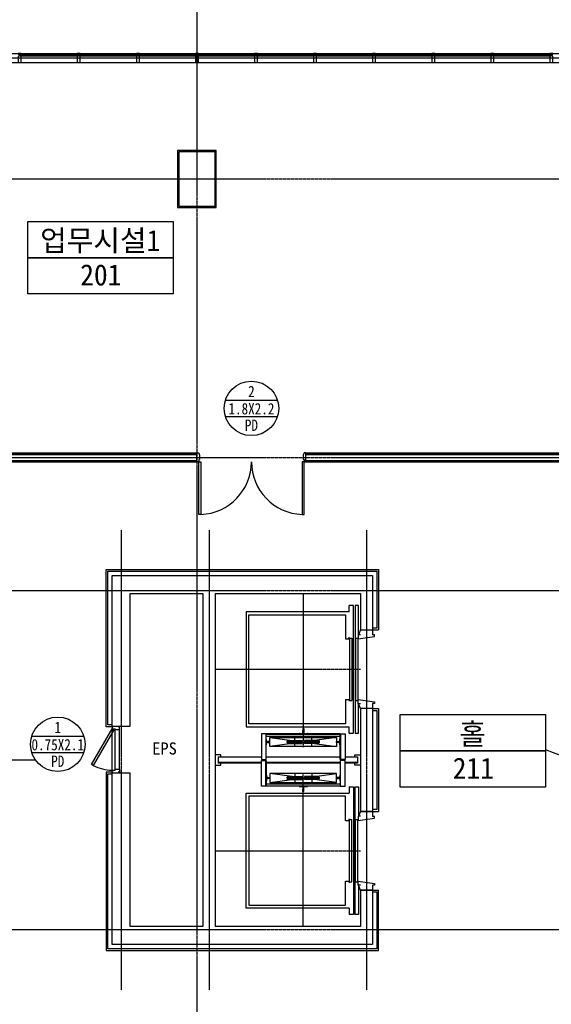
# Model space of a CAD drawing. Header units: millimetres. Extents: x 3445018 to 4174071, y -6064565 to -5122887.
# Tile 116 of 192: x 3951609 to 3960384, y -5540182 to -5523914. Entities that reach past the tile are written whole.
import ezdxf
from ezdxf.enums import TextEntityAlignment as Align

# ---------------------------------------------------------------- set-up
doc = ezdxf.new("R2010")
doc.units = ezdxf.units.MM
doc.header["$MEASUREMENT"] = 0
doc.linetypes.add('CEN', pattern=[66, 60, -2, 2, -2])
for name, color, linetype in [('AA-XXXX-창호부호', 7, 'CONTINUOUS'), ('CEN', 13, 'CEN'), ('DO', 7, 'CONTINUOUS'), ('door', 4, 'CONTINUOUS'), ('ELEV CAR', 8, 'CONTINUOUS'), ('FIN', 6, 'CONTINUOUS'), ('RBO', 1, 'CONTINUOUS'), ('SY', 1, 'CONTINUOUS'), ('TE1', 3, 'CONTINUOUS'), ('TE2', 2, 'CONTINUOUS'), ('WA1', 2, 'CONTINUOUS'), ('WA3', 7, 'CONTINUOUS'), ('WIN1', 4, 'CONTINUOUS'), ('WIN2', 9, 'CONTINUOUS')]:
    doc.layers.add(name, color=color, linetype=linetype)
doc.styles.add('SDP-S', font='txt')
doc.styles.add('돋움체', font='txt')

# ---------------------------------------------------------------- blocks, each defined once
blk = doc.blocks.new('A$C64A614D3')
at = {"layer": 'ELEV CAR', "linetype": 'CEN'}
for p, q in [((1250, 0), (1250, -2400)), ((4250, 0), (4250, -2400)), ((0, -1455), (2540, -1455)), ((5500, -1455), (2960, -1455))]:
    blk.add_line(p, q, dxfattribs=at)
at = {"layer": 'ELEV CAR'}
for p, q in [((2700, -765), (2700, -49)), ((2800, -49), (2700, -49)), ((2706, -765), (2706, -49)), ((2794, -765), (2794, -49)), ((2800, -49), (2800, -765)), ((300, -2215), (300, -515)), ((300, -515), (2200, -515)), ((350, -555), (350, -2155)), ((2150, -555), (350, -555)), ((2150, -2155), (2150, -555)), ((2200, -515), (2200, -2215)), ((3300, -515), (3300, -2215)), ((5200, -515), (3300, -515)), ((3350, -2155), (3350, -555)), ((3350, -555), (5150, -555)), ((5150, -555), (5150, -2155)), ((5200, -2215), (5200, -515)), ((2318, -837), (2740, -837)), ((2324, -837), (2324, -2067)), ((2378, -904), (2528, -2005)), ((2378, -2005), (2528, -905)), ((2700, -2067), (2700, -843)), ((2706, -2067), (2706, -843)), ((3182, -837), (2760, -837)), ((2794, -2067), (2794, -843)), ((2800, -843), (2800, -2067)), ((3122, -904), (2972, -2005)), ((3122, -2005), (2972, -905)), ((3176, -837), (3176, -2067)), ((2428, -1192), (2428, -1436)), ((2428, -1192), (2432, -1192)), ((2428, -1192), (2432, -1192)), ((2428, -1192), (2432, -1192)), ((2428, -1192), (2432, -1192)), ((2432, -1192), (2432, -1436)), ((2432, -1192), (2432, -1195)), ((2432, -1192), (2432, -1195)), ((2438, -1194), (2441, -1194)), ((2438, -1194), (2441, -1194)), ((2438, -1194), (2438, -1434)), ((2438, -1194), (2444, -1194)), ((2438, -1194), (2444, -1194)), ((2444, -1194), (2444, -1434)), ((2450, -1194), (2450, -1434)), ((2456, -1194), (2450, -1194)), ((2456, -1194), (2450, -1194)), ((2453, -1449), (2453, -1179)), ((2456, -1194), (2453, -1194)), ((2456, -1194), (2453, -1194)), ((2456, -1194), (2456, -1434)), ((2468, -1194), (2462, -1194)), ((2462, -1194), (2462, -1434)), ((2462, -1194), (2462, -1434)), ((2468, -1194), (2465, -1194)), ((2468, -1194), (2468, -1434)), ((2475, -1192), (2474, -1195)), ((2475, -1192), (2474, -1195)), ((2478, -1192), (2475, -1192)), ((2478, -1192), (2475, -1192)), ((2475, -1192), (2475, -1436)), ((2478, -1192), (2475, -1192)), ((2478, -1192), (2475, -1192)), ((2478, -1192), (2478, -1436)), ((3022, -1192), (3025, -1192)), ((3022, -1192), (3025, -1192)), ((3022, -1192), (3022, -1436)), ((3022, -1192), (3025, -1192)), ((3022, -1192), (3025, -1192)), ((3025, -1192), (3026, -1195)), ((3025, -1192), (3025, -1436)), ((3025, -1192), (3026, -1195)), ((3032, -1194), (3032, -1434)), ((3032, -1194), (3038, -1194)), ((3032, -1194), (3035, -1194)), ((3038, -1194), (3038, -1434)), ((3038, -1194), (3038, -1434)), ((3044, -1194), (3044, -1434)), ((3044, -1194), (3047, -1194)), ((3044, -1194), (3047, -1194)), ((3044, -1194), (3050, -1194)), ((3044, -1194), (3050, -1194)), ((3047, -1449), (3047, -1179)), ((3050, -1194), (3050, -1434)), ((3062, -1194), (3056, -1194)), ((3062, -1194), (3056, -1194)), ((3056, -1194), (3056, -1434)), ((3062, -1194), (3059, -1194)), ((3062, -1194), (3059, -1194)), ((3062, -1194), (3062, -1434)), ((3072, -1192), (3068, -1192)), ((3072, -1192), (3068, -1192)), ((3068, -1192), (3068, -1436)), ((3068, -1192), (3068, -1195)), ((3072, -1192), (3068, -1192)), ((3072, -1192), (3068, -1192)), ((3068, -1192), (3068, -1195)), ((3072, -1192), (3072, -1436)), ((2229, -1464), (2229, -1449)), ((2231, -1447), (2260, -1447)), ((2303, -1450), (2263, -1450)), ((2263, -1463), (2303, -1463)), ((2310, -1393), (2308, -1445)), ((2318, -1388), (2315, -1388)), ((2318, -1388), (2315, -1388)), ((2318, -1524), (2318, -1388)), ((2517, -1314), (2389, -1314)), ((2428, -1436), (2432, -1436)), ((2428, -1436), (2432, -1436)), ((2432, -1436), (2432, -1433)), ((2438, -1434), (2444, -1434)), ((2438, -1434), (2444, -1434)), ((2456, -1434), (2450, -1434)), ((2453, -1461), (2453, -1731)), ((2468, -1434), (2462, -1434)), ((2475, -1436), (2474, -1433)), ((2478, -1436), (2475, -1436)), ((2478, -1436), (2475, -1436)), ((2983, -1314), (3111, -1314)), ((3022, -1436), (3025, -1436)), ((3022, -1436), (3025, -1436)), ((3025, -1436), (3026, -1433)), ((3032, -1434), (3038, -1434)), ((3044, -1434), (3050, -1434)), ((3047, -1461), (3047, -1731)), ((3062, -1434), (3056, -1434)), ((3062, -1434), (3056, -1434)), ((3068, -1436), (3068, -1433)), ((3072, -1436), (3068, -1436)), ((3072, -1436), (3068, -1436)), ((3182, -1524), (3182, -1388)), ((3182, -1388), (3185, -1388)), ((3182, -1388), (3185, -1388)), ((3190, -1393), (3192, -1445)), ((3197, -1450), (3237, -1450)), ((3237, -1463), (3197, -1463)), ((3269, -1447), (3240, -1447)), ((3271, -1464), (3271, -1449)), ((2231, -1466), (2260, -1466)), ((2308, -1468), (2310, -1513)), ((2310, -1513), (2310, -1520)), ((2315, -1524), (2318, -1524)), ((2517, -1596), (2389, -1596)), ((2428, -1719), (2428, -1474)), ((2428, -1474), (2432, -1474)), ((2428, -1474), (2432, -1474)), ((2432, -1719), (2432, -1474)), ((2432, -1474), (2432, -1477)), ((2438, -1476), (2444, -1476)), ((2438, -1476), (2444, -1476)), ((2438, -1716), (2438, -1476)), ((2444, -1716), (2444, -1476)), ((2450, -1716), (2450, -1476)), ((2456, -1476), (2450, -1476)), ((2456, -1716), (2456, -1476)), ((2468, -1476), (2462, -1476)), ((2462, -1716), (2462, -1476)), ((2462, -1716), (2462, -1476)), ((2468, -1716), (2468, -1476)), ((2475, -1474), (2474, -1477)), ((2475, -1719), (2475, -1474)), ((2478, -1474), (2475, -1474)), ((2478, -1474), (2475, -1474)), ((2478, -1719), (2478, -1474)), ((2983, -1596), (3111, -1596)), ((3022, -1719), (3022, -1474)), ((3022, -1474), (3025, -1474)), ((3022, -1474), (3025, -1474)), ((3025, -1719), (3025, -1474)), ((3025, -1474), (3026, -1477)), ((3032, -1476), (3038, -1476)), ((3032, -1716), (3032, -1476)), ((3038, -1716), (3038, -1476)), ((3038, -1716), (3038, -1476)), ((3044, -1716), (3044, -1476)), ((3044, -1476), (3050, -1476)), ((3050, -1716), (3050, -1476)), ((3062, -1476), (3056, -1476)), ((3062, -1476), (3056, -1476)), ((3056, -1716), (3056, -1476)), ((3062, -1716), (3062, -1476)), ((3068, -1719), (3068, -1474)), ((3072, -1474), (3068, -1474)), ((3072, -1474), (3068, -1474)), ((3068, -1474), (3068, -1477)), ((3072, -1719), (3072, -1474)), ((3185, -1524), (3182, -1524)), ((3192, -1468), (3190, -1513)), ((3190, -1513), (3190, -1520)), ((3269, -1466), (3240, -1466)), ((2428, -1719), (2432, -1719)), ((2428, -1719), (2432, -1719)), ((2428, -1719), (2432, -1719)), ((2428, -1719), (2432, -1719)), ((2432, -1719), (2432, -1715)), ((2432, -1719), (2432, -1715)), ((2438, -1716), (2441, -1716)), ((2438, -1716), (2441, -1716)), ((2438, -1716), (2444, -1716)), ((2438, -1716), (2444, -1716)), ((2456, -1716), (2450, -1716)), ((2456, -1716), (2450, -1716)), ((2456, -1716), (2453, -1716)), ((2456, -1716), (2453, -1716)), ((2468, -1716), (2462, -1716)), ((2468, -1716), (2465, -1716)), ((2475, -1719), (2474, -1715)), ((2475, -1719), (2474, -1715)), ((2478, -1719), (2475, -1719)), ((2478, -1719), (2475, -1719)), ((2478, -1719), (2475, -1719)), ((2478, -1719), (2475, -1719)), ((3022, -1719), (3025, -1719)), ((3022, -1719), (3025, -1719)), ((3022, -1719), (3025, -1719)), ((3022, -1719), (3025, -1719)), ((3025, -1719), (3026, -1715)), ((3025, -1719), (3026, -1715)), ((3032, -1716), (3035, -1716)), ((3032, -1716), (3038, -1716)), ((3044, -1716), (3047, -1716)), ((3044, -1716), (3047, -1716)), ((3044, -1716), (3050, -1716)), ((3044, -1716), (3050, -1716)), ((3062, -1716), (3056, -1716)), ((3062, -1716), (3056, -1716)), ((3062, -1716), (3059, -1716)), ((3062, -1716), (3059, -1716)), ((3068, -1719), (3068, -1715)), ((3068, -1719), (3068, -1715)), ((3072, -1719), (3068, -1719)), ((3072, -1719), (3068, -1719)), ((3072, -1719), (3068, -1719)), ((3072, -1719), (3068, -1719)), ((2318, -2073), (2740, -2073)), ((3182, -2073), (2760, -2073)), ((300, -2215), (195, -2215)), ((195, -2285), (195, -2215)), ((350, -2155), (750, -2155)), ((750, -2215), (720, -2215)), ((735, -2220), (1765, -2220)), ((735, -2220), (735, -2255)), ((735, -2255), (1765, -2255)), ((750, -2155), (750, -2215)), ((1250, -2220), (1250, -2255)), ((1750, -2155), (2150, -2155)), ((1750, -2155), (1750, -2215)), ((1750, -2215), (1780, -2215)), ((1765, -2220), (1765, -2255)), ((2305, -2215), (2200, -2215)), ((2305, -2215), (2305, -2285)), ((2700, -2351), (2700, -2145)), ((2706, -2351), (2706, -2145)), ((2794, -2351), (2794, -2145)), ((2800, -2145), (2800, -2351)), ((3195, -2215), (3300, -2215)), ((3195, -2215), (3195, -2285)), ((3750, -2155), (3350, -2155)), ((3750, -2215), (3720, -2215)), ((4765, -2220), (3735, -2220)), ((3735, -2220), (3735, -2255)), ((4765, -2255), (3735, -2255)), ((3750, -2155), (3750, -2215)), ((4250, -2220), (4250, -2255)), ((5150, -2155), (4750, -2155)), ((4750, -2155), (4750, -2215)), ((4750, -2215), (4780, -2215)), ((4765, -2220), (4765, -2255)), ((5200, -2215), (5305, -2215)), ((5305, -2285), (5305, -2215)), ((2305, -2285), (195, -2285)), ((195, -2310), (2305, -2310)), ((195, -2365), (195, -2310)), ((680, -2365), (195, -2365)), ((600, -2400), (680, -2365)), ((600, -2400), (600, -2600)), ((600, -2600), (600, -2400)), ((735, -2320), (1765, -2320)), ((735, -2320), (735, -2355)), ((735, -2355), (1765, -2355)), ((1250, -2310), (1250, -2355)), ((1765, -2320), (1765, -2355)), ((2305, -2365), (1820, -2365)), ((1900, -2400), (1820, -2365)), ((1900, -2600), (1900, -2400)), ((1900, -2400), (1900, -2600)), ((2305, -2310), (2305, -2365)), ((2800, -2351), (2700, -2351)), ((3195, -2285), (5305, -2285)), ((5305, -2310), (3195, -2310)), ((3195, -2310), (3195, -2365)), ((3195, -2365), (3680, -2365)), ((3600, -2400), (3680, -2365)), ((3600, -2600), (3600, -2400)), ((4765, -2320), (3735, -2320)), ((3735, -2320), (3735, -2355)), ((4765, -2355), (3735, -2355)), ((4250, -2310), (4250, -2355)), ((4765, -2320), (4765, -2355)), ((4820, -2365), (5305, -2365)), ((4900, -2400), (4820, -2365)), ((4900, -2400), (4900, -2600)), ((5305, -2365), (5305, -2310)), ((681, -2600), (600, -2600)), ((1900, -2600), (1819, -2600)), ((3681, -2600), (3600, -2600)), ((4900, -2600), (4819, -2600))]:
    blk.add_line(p, q, dxfattribs=at)
for points in [[(2800, -94), (2837, -94), (2837, 0), (2663, 0), (2663, -94), (2700, -94)], [(680, -2401), (680, -2361), (750, -2361), (711, -2630), (681, -2630), (681, -2600)], [(1820, -2401), (1820, -2361), (1750, -2361), (1789, -2630), (1819, -2630), (1819, -2600)], [(2800, -2306), (2837, -2306), (2837, -2400), (2663, -2400), (2663, -2306), (2700, -2306)], [(3680, -2401), (3680, -2361), (3750, -2361), (3711, -2630), (3681, -2630), (3681, -2600)], [(4820, -2401), (4820, -2361), (4750, -2361), (4789, -2630), (4819, -2630), (4819, -2600)]]:
    blk.add_lwpolyline(points, dxfattribs=at)
for points in [[(2318, -765), (2740, -765), (2740, -843), (2318, -843)], [(3182, -765), (2760, -765), (2760, -843), (3182, -843)], [(2318, -837), (2358, -837), (2358, -2067), (2318, -2067)], [(2528, -905), (2378, -905), (2378, -2005), (2528, -2005)], [(2408, -843), (2497, -843), (2497, -851), (2458, -855), (2458, -871), (2461, -873), (2461, -905), (2445, -905), (2445, -873), (2448, -871), (2448, -855), (2408, -851)], [(2972, -905), (3122, -905), (3122, -2005), (2972, -2005)], [(3092, -843), (3002, -843), (3002, -851), (3042, -855), (3042, -871), (3039, -873), (3039, -905), (3055, -905), (3055, -873), (3052, -871), (3052, -855), (3092, -851)], [(3182, -837), (3142, -837), (3142, -2067), (3182, -2067)], [(2318, -2145), (2740, -2145), (2740, -2067), (2318, -2067)], [(2408, -2067), (2497, -2067), (2497, -2060), (2458, -2056), (2458, -2039), (2461, -2037), (2461, -2005), (2445, -2005), (2445, -2037), (2448, -2039), (2448, -2056), (2408, -2060)], [(3182, -2145), (2760, -2145), (2760, -2067), (3182, -2067)], [(3092, -2067), (3002, -2067), (3002, -2060), (3042, -2056), (3042, -2039), (3039, -2037), (3039, -2005), (3055, -2005), (3055, -2037), (3052, -2039), (3052, -2056), (3092, -2060)]]:
    blk.add_lwpolyline(points, close=True, dxfattribs=at)
for centre, radius, start, end in [((2435, -1194), 3, 190.2367, 0), ((2435, -1194), 3, 190.2367, 0), ((2447, -1194), 3, 180, 0), ((2447, -1194), 3, 180, 0), ((2459, -1194), 3, 180, 0), ((2459, -1194), 3, 180, 0), ((2471, -1194), 3, 180, 349.7633), ((2471, -1194), 3, 180, 349.7633), ((3029, -1194), 3, 190.2367, 0), ((3029, -1194), 3, 190.2367, 0), ((3041, -1194), 3, 180, 0), ((3041, -1194), 3, 180, 0), ((3053, -1194), 3, 180, 0), ((3053, -1194), 3, 180, 0), ((3065, -1194), 3, 180, 349.7633), ((3065, -1194), 3, 180, 349.7633), ((2231, -1449), 2, 90, 180), ((2231, -1449), 2, 90, 180), ((2231, -1464), 2, 180, 270), ((2231, -1464), 2, 180, 270), ((2263, -1447), 3, 180, 270), ((2263, -1466), 3, 90, 180), ((2303, -1445), 5, 270, 356.6174), ((2303, -1468), 5, 3.3826, 90), ((2315, -1394), 5, 90, 176.6174), ((2315, -1394), 5, 90, 176.6174), ((2315, -1394), 5, 90, 176.6174), ((2435, -1434), 3, 0, 169.7633), ((2447, -1434), 3, 0, 180), ((2459, -1434), 3, 0, 180), ((2471, -1434), 3, 10.2367, 180), ((3029, -1434), 3, 0, 169.7633), ((3041, -1434), 3, 0, 180), ((3053, -1434), 3, 0, 180), ((3065, -1434), 3, 10.2367, 180), ((3185, -1394), 5, 3.3826, 90), ((3185, -1394), 5, 3.3826, 90), ((3185, -1394), 5, 3.3826, 90), ((3197, -1445), 5, 183.3826, 270), ((3197, -1468), 5, 90, 176.6174), ((3237, -1447), 3, 270, 0), ((3237, -1466), 3, 0, 90), ((3269, -1449), 2, 0, 90), ((3269, -1449), 2, 0, 90), ((3269, -1464), 2, 270, 0), ((3269, -1464), 2, 270, 0), ((2315, -1520), 5, 183.3826, 270), ((2435, -1476), 3, 190.2367, 0), ((2447, -1476), 3, 180, 0), ((2459, -1476), 3, 180, 0), ((2471, -1476), 3, 180, 349.7633), ((3029, -1476), 3, 190.2367, 0), ((3041, -1476), 3, 180, 0), ((3053, -1476), 3, 180, 0), ((3065, -1476), 3, 180, 349.7633), ((3185, -1520), 5, 270, 356.6174), ((2435, -1716), 3, 0, 169.7633), ((2435, -1716), 3, 0, 169.7633), ((2447, -1716), 3, 0, 180), ((2447, -1716), 3, 0, 180), ((2459, -1716), 3, 0, 180), ((2459, -1716), 3, 0, 180), ((2471, -1716), 3, 10.2367, 180), ((2471, -1716), 3, 10.2367, 180), ((3029, -1716), 3, 0, 169.7633), ((3029, -1716), 3, 0, 169.7633), ((3041, -1716), 3, 0, 180), ((3041, -1716), 3, 0, 180), ((3053, -1716), 3, 0, 180), ((3053, -1716), 3, 0, 180), ((3065, -1716), 3, 10.2367, 180), ((3065, -1716), 3, 10.2367, 180)]:
    blk.add_arc(centre, radius, start, end, dxfattribs=at)
blk = doc.blocks.new('CW-1')
at = {"layer": 'door'}
for points in [[(704860, -1026992), (704879, -1026992), (704879, -1026980), (704829, -1026980), (704829, -1026992), (704848, -1026992)], [(704848, -1026992), (704848, -1027028)], [(704860, -1026992), (704860, -1027028)], [(704848, -1027028), (704829, -1027028), (704829, -1027130), (704879, -1027130), (704879, -1027028), (704860, -1027028)]]:
    blk.add_lwpolyline(points, dxfattribs=at)
blk = doc.blocks.new('창호부호_수정')
at = {"layer": 'AA-XXXX-창호부호'}
for p, q in [((-1717, 540), (1717, 540)), ((-1717, -540), (1717, -540))]:
    blk.add_line(p, q, dxfattribs=at)
blk.add_circle((0, 0), 1800, dxfattribs=at)
at = {"layer": 'AA-XXXX-창호부호', "color": 3, "width": 0.85}
for tag, p in [('NO', (0, 1116)), ('창호', (0, -1116))]:
    blk.add_attdef(tag, text='', height=750, dxfattribs=at).set_placement(p, align=Align.MIDDLE_CENTER)
at = {"layer": 'AA-XXXX-창호부호', "color": 4, "width": 0.85}
blk.add_attdef('규격', text='', height=750, dxfattribs=at).set_placement((0, -24), align=Align.MIDDLE_CENTER)

msp = doc.modelspace()

# ---------------------------------------------------------------- linework, layer by layer
at = {"layer": 'CEN'}
for p, q in [((3954534.289, -5510409.833), (3954534.289, -5554758.274)), ((3937398.874, -5526545.309), (3988257.54, -5526545.309)), ((3937398.874, -5531145.309), (3988257.54, -5531145.309)), ((3953284.289, -5532345.309), (3953284.289, -5539945.309)), ((3954734.289, -5532345.309), (3954734.289, -5539945.309)), ((3957334.289, -5532345.309), (3957334.289, -5539945.309)), ((3937398.874, -5533345.309), (3988257.54, -5533345.309)), ((3943841.756, -5536145.309), (3951863.753, -5536145.309)), ((3937398.874, -5538945.309), (3988257.54, -5538945.309))]:
    msp.add_line(p, q, dxfattribs=at)
at = {"layer": 'DO', "color": 4}
for p, q in [((3953134.289, -5536312.309), (3953134.289, -5535628.309)), ((3953182.289, -5536297.309), (3953182.289, -5535643.309)), ((3953254.289, -5536297.309), (3953254.289, -5535643.309))]:
    msp.add_line(p, q, dxfattribs=at)
for points in [[(3954579.289, -5531111.309), (3954579.289, -5531179.309), (3954564.289, -5531179.309), (3954564.289, -5531219.309), (3954534.289, -5531219.309), (3954534.289, -5531071.309), (3954564.289, -5531071.309), (3954579.289, -5531111.309)], [(3956289.289, -5531111.309), (3956289.289, -5531179.309), (3956304.289, -5531179.309), (3956304.289, -5531219.309), (3956334.289, -5531219.309), (3956334.289, -5531071.309), (3956304.289, -5531071.309), (3956289.289, -5531111.309)], [(3953134.289, -5535628.309), (3953164.6, -5535645.809), (3952823.048, -5536237.395), (3952792.737, -5536219.895), (3953134.289, -5535628.309)], [(3953154.289, -5535595.309), (3953134.289, -5535595.309), (3953134.289, -5535628.309), (3953182.289, -5535628.309), (3953182.289, -5535643.309), (3953254.289, -5535643.309), (3953254.289, -5535595.309), (3953234.289, -5535595.309)], [(3953154.289, -5536345.309), (3953134.289, -5536345.309), (3953134.289, -5536312.309), (3953182.289, -5536312.309), (3953182.289, -5536297.309), (3953254.289, -5536297.309), (3953254.289, -5536345.309), (3953234.289, -5536345.309)]]:
    msp.add_lwpolyline(points, dxfattribs=at)
for points in [[(3954564.289, -5531219.309), (3954599.289, -5531219.309), (3954599.289, -5532088.605), (3954564.289, -5532088.605)], [(3956304.289, -5531219.309), (3956269.289, -5531219.309), (3956269.289, -5532088.605), (3956304.289, -5532088.605)]]:
    msp.add_lwpolyline(points, close=True, dxfattribs=at)
for centre, radius, start, end in [((3954564.289, -5531219.309), 870, 272.3056248, 0), ((3956304.289, -5531219.309), 870, 180, 267.6943752), ((3953134.289, -5535628.309), 684, 242.9330825, 270)]:
    msp.add_arc(centre, radius, start, end, dxfattribs=at)
at = {"layer": 'FIN', "color": 252, "ltscale": 1000, "true_color": 0x939598}
for p, q in [((3944809.289, -5531207.309), (3954534.289, -5531207.309)), ((3944809.289, -5531219.309), (3954534.289, -5531219.309)), ((3956334.289, -5531207.309), (3968334.289, -5531207.309)), ((3956334.289, -5531219.309), (3968334.289, -5531219.309))]:
    msp.add_line(p, q, dxfattribs=at)
msp.add_lwpolyline([(3954214.289, -5527015.309), (3954854.289, -5527015.309), (3954854.289, -5526075.309), (3954214.289, -5526075.309)], close=True, dxfattribs=at)
for points in [[(3956334.289, -5531083.309), (3962272.289, -5531083.309), (3962272.289, -5526995.309)], [(3956334.289, -5531071.309), (3962260.289, -5531071.309), (3962260.289, -5526995.309)], [(3944809.289, -5531071.309), (3954534.289, -5531071.309)], [(3944809.289, -5531083.309), (3954534.289, -5531083.309)]]:
    msp.add_lwpolyline(points, dxfattribs=at)
at = {"layer": 'FIN', "color": 252, "true_color": 0x939598}
for points in [[(3953134.289, -5535595.309), (3953034.289, -5535595.309), (3953034.289, -5532995.309), (3957534.289, -5532995.309), (3957534.289, -5533995.309)], [(3953134.289, -5535565.309), (3953064.289, -5535565.309), (3953064.289, -5533025.309), (3957504.289, -5533025.309), (3957504.289, -5533965.309), (3957434.289, -5533965.309)], [(3957434.289, -5533995.309), (3957534.289, -5533995.309)], [(3957434.289, -5535295.309), (3957534.289, -5535295.309)], [(3957434.289, -5535325.309), (3957504.289, -5535325.309), (3957504.289, -5536965.309), (3957434.289, -5536965.309)], [(3957534.289, -5535295.309), (3957534.289, -5536995.309)], [(3953134.289, -5536345.309), (3953034.289, -5536345.309), (3953034.289, -5539295.309), (3957534.289, -5539295.309), (3957534.289, -5538295.309)], [(3957434.289, -5538325.309), (3957504.289, -5538325.309), (3957504.289, -5539265.309), (3953064.289, -5539265.309), (3953064.289, -5536375.309), (3953134.289, -5536375.309)], [(3957434.289, -5536995.309), (3957534.289, -5536995.309)], [(3957434.289, -5538295.309), (3957534.289, -5538295.309)]]:
    msp.add_lwpolyline(points, dxfattribs=at)
at = {"layer": 'RBO', "color": 252, "true_color": 0x939598}
for points in [[(3951741.766, -5527845.809), (3951741.766, -5527245.809), (3954141.766, -5527245.809), (3954141.766, -5527845.809)], [(3951741.766, -5528445.809), (3951741.766, -5527845.809), (3954141.766, -5527845.809), (3954141.766, -5528445.809)], [(3957890.624, -5535994.995), (3957890.624, -5535394.995), (3960290.624, -5535394.995), (3960290.624, -5535994.995)], [(3957890.624, -5536594.995), (3957890.624, -5535994.995), (3960290.624, -5535994.995), (3960290.624, -5536594.995)]]:
    msp.add_lwpolyline(points, close=True, dxfattribs=at)
at = {"layer": 'SY', "color": 252, "linetype": 'Continuous', "true_color": 0x939598}
msp.add_lwpolyline([(3960297.371, -5535976.789), (3961402.342, -5536394.178), (3961400.882, -5536568.305), (3961529.697, -5536262.314), (3961526.488, -5536441.072), (3962596.091, -5536845.102)], dxfattribs=at)
at = {"layer": 'WA1', "color": 252, "true_color": 0x939598}
for p, q in [((3954634.289, -5533395.309), (3954634.289, -5538895.309)), ((3954834.289, -5533395.309), (3954834.289, -5538895.309)), ((3957234.289, -5533995.309), (3957434.289, -5533995.309)), ((3957434.289, -5535295.309), (3957234.289, -5535295.309)), ((3953134.289, -5535585.309), (3953434.289, -5535585.309)), ((3953134.289, -5536355.309), (3953434.289, -5536355.309)), ((3957234.289, -5536995.309), (3957434.289, -5536995.309)), ((3957434.289, -5538295.309), (3957234.289, -5538295.309))]:
    msp.add_line(p, q, dxfattribs=at)
msp.add_lwpolyline([(3954234.289, -5526995.309), (3954834.289, -5526995.309), (3954834.289, -5526095.309), (3954234.289, -5526095.309)], close=True, dxfattribs=at)
for points in [[(3953134.289, -5535585.309), (3953134.289, -5533095.309), (3957434.289, -5533095.309), (3957434.289, -5533995.309)], [(3953434.289, -5535585.309), (3953434.289, -5533395.309), (3954634.289, -5533395.309)], [(3954834.289, -5533395.309), (3957234.289, -5533395.309), (3957234.289, -5533995.309)], [(3957234.289, -5535295.309), (3957234.289, -5536995.309)], [(3957434.289, -5535295.309), (3957434.289, -5536995.309)], [(3957434.289, -5538295.309), (3957434.289, -5539195.309), (3953134.289, -5539195.309), (3953134.289, -5536355.309)], [(3954634.289, -5538895.309), (3953434.289, -5538895.309), (3953434.289, -5536355.309)], [(3957234.289, -5538295.309), (3957234.289, -5538895.309), (3954834.289, -5538895.309)]]:
    msp.add_lwpolyline(points, dxfattribs=at)
at = {"layer": 'WA3', "color": 252, "ltscale": 1000, "true_color": 0x939598}
for p, q in [((3944809.289, -5531095.309), (3954534.289, -5531095.309)), ((3956334.289, -5531095.309), (3962284.289, -5531095.309)), ((3944809.289, -5531195.309), (3954534.289, -5531195.309)), ((3956334.289, -5531195.309), (3968334.289, -5531195.309))]:
    msp.add_line(p, q, dxfattribs=at)
at = {"layer": 'WIN1', "ltscale": 1000}
for p, q in [((3951615.289, -5524482.309), (3952578.289, -5524482.309)), ((3952578.289, -5524500.309), (3951615.289, -5524500.309)), ((3952590.289, -5524482.309), (3953553.289, -5524482.309)), ((3953553.289, -5524500.309), (3952590.289, -5524500.309)), ((3953565.289, -5524482.309), (3954528.289, -5524482.309)), ((3954528.289, -5524500.309), (3953565.289, -5524500.309)), ((3954540.289, -5524482.309), (3955503.289, -5524482.309)), ((3955503.289, -5524500.309), (3954540.289, -5524500.309)), ((3955515.289, -5524482.309), (3956478.289, -5524482.309)), ((3956478.289, -5524500.309), (3955515.289, -5524500.309)), ((3956490.289, -5524482.309), (3957453.289, -5524482.309)), ((3957453.289, -5524500.309), (3956490.289, -5524500.309)), ((3957465.289, -5524482.309), (3958428.289, -5524482.309)), ((3958428.289, -5524500.309), (3957465.289, -5524500.309)), ((3958440.289, -5524482.309), (3959403.289, -5524482.309)), ((3959403.289, -5524500.309), (3958440.289, -5524500.309)), ((3959415.289, -5524482.309), (3960378.289, -5524482.309)), ((3960378.289, -5524500.309), (3959415.289, -5524500.309)), ((3952578.289, -5524518.309), (3951615.289, -5524518.309)), ((3953553.289, -5524518.309), (3952590.289, -5524518.309)), ((3954528.289, -5524518.309), (3953565.289, -5524518.309)), ((3955503.289, -5524518.309), (3954540.289, -5524518.309)), ((3956478.289, -5524518.309), (3955515.289, -5524518.309)), ((3957453.289, -5524518.309), (3956490.289, -5524518.309)), ((3958428.289, -5524518.309), (3957465.289, -5524518.309)), ((3959403.289, -5524518.309), (3958440.289, -5524518.309)), ((3960378.289, -5524518.309), (3959415.289, -5524518.309))]:
    msp.add_line(p, q, dxfattribs=at)
at = {"layer": 'WIN2', "ltscale": 1000}
for points in [[(3944659.289, -5524470.309), (3980009.289, -5524470.309), (3980009.289, -5547820.309), (3944659.289, -5547820.309)], [(3944734.289, -5524545.309), (3979934.289, -5524545.309), (3979934.289, -5547745.309), (3944734.289, -5547745.309)], [(3944809.289, -5524620.309), (3979859.289, -5524620.309), (3979859.289, -5547670.309), (3944809.289, -5547670.309)]]:
    msp.add_lwpolyline(points, close=True, dxfattribs=at)

# ---------------------------------------------------------------- block references
at = {"layer": 'AA-XXXX-창호부호', "xscale": 0.25, "yscale": 0.25, "zscale": 0.25}
for p, values in [((3955434.289, -5530335.551), {'NO': '2', '규격': '1.8X2.2', '창호': 'PD'}), ((3952237.118, -5535886.298), {'NO': '1', '규격': '0.75X2.1', '창호': 'PD'})]:
    msp.add_blockref('창호부호_수정', p, dxfattribs=at).add_auto_attribs(values)
at = {"layer": 'ELEV CAR', "color": 252, "true_color": 0x939598, "rotation": 90.00000000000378}
msp.add_blockref('A$C64A614D3', (3954834.289, -5538895.309), dxfattribs=at)
at = {"layer": 'WIN1'}
for p in [(3246755.727, -4497490.162), (3247730.727, -4497490.162), (3248705.727, -4497490.162), (3249680.727, -4497490.162), (3250655.727, -4497490.162), (3251630.727, -4497490.162), (3252605.727, -4497490.162), (3253580.727, -4497490.162), (3254555.727, -4497490.162), (3255530.727, -4497490.162)]:
    msp.add_blockref('CW-1', p, dxfattribs=at)

# ---------------------------------------------------------------- texts
at = {"layer": 'TE1', "color": 252, "true_color": 0x939598, "style": 'SDP-S'}
msp.add_text('EPS', height=200, dxfattribs=at).set_placement((3953795.564, -5536054.824))
at = {"layer": 'TE2', "color": 252, "true_color": 0x939598, "style": '돋움체'}
for s, p in [('업무시설1', (3952937.635, -5527559.646)), ('201', (3952948.058, -5528132.287)), ('홀', (3959086.493, -5535708.831)), ('211', (3959096.915, -5536281.473))]:
    msp.add_text(s, height=350, dxfattribs=at).set_placement(p, align=Align.MIDDLE)

doc.saveas('drawing.dxf')
